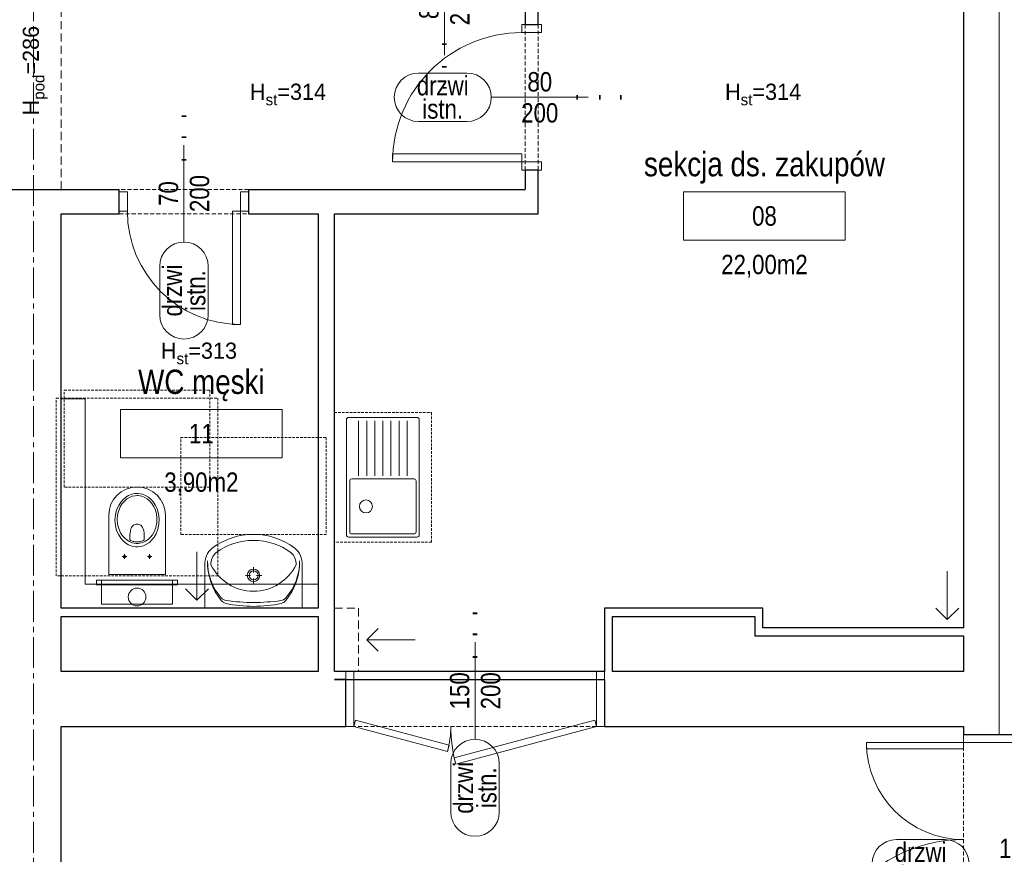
# Model space of a CAD drawing. Header units: millimetres. Extents: x -291747 to 77132, y 46721 to 203932.
# Tile 11 of 110: x 68643 to 69252, y 81111 to 81627. Entities that reach past the tile are written whole.
import ezdxf
from ezdxf.enums import TextEntityAlignment as Align

# ---------------------------------------------------------------- set-up
doc = ezdxf.new("R2010")
doc.units = ezdxf.units.MM
doc.header["$MEASUREMENT"] = 0
for name, pattern in [('xreff_LSN_szatnie_PW_rzuty_14$0$CENTER2', [28.575, 19.05, -3.175, 3.175, -3.175]), ('xreff_LSN_szatnie_PW_rzuty_14$0$DASHED', [19.05, 12.7, -6.35]), ('xreff_LSN_szatnie_PW_rzuty_14$0$HIDDEN2', [4.7625, 3.175, -1.5875])]:
    doc.linetypes.add(name, pattern=pattern)
doc.layers.get('0').update_dxf_attribs({"lineweight": 9})
doc.layers.get('Defpoints').update_dxf_attribs({"lineweight": 9})
for name, color, linetype, lineweight in [('FL-xref', 250, 'Continuous', 9), ('xreff_LSN_szatnie_PW_rzuty_14$0$A drzwi płytowe', 252, 'Continuous', 9), ('xreff_LSN_szatnie_PW_rzuty_14$0$A opis', 252, 'Continuous', 9), ('xreff_LSN_szatnie_PW_rzuty_14$0$A opis pom', 252, 'Continuous', 9), ('xreff_LSN_szatnie_PW_rzuty_14$0$A opis pom pow', 252, 'Continuous', 9), ('xreff_LSN_szatnie_PW_rzuty_14$0$A opis stolarka', 252, 'Continuous', 9), ('xreff_LSN_szatnie_PW_rzuty_14$0$A opis stolarka NWD typ', 252, 'Continuous', 9), ('xreff_LSN_szatnie_PW_rzuty_14$0$A opis stolarka NWD wyposażenie', 252, 'Continuous', 9), ('xreff_LSN_szatnie_PW_rzuty_14$0$A opis technologia', 8, 'Continuous', 13), ('xreff_LSN_szatnie_PW_rzuty_14$0$A widok', 252, 'Continuous', 9), ('xreff_LSN_szatnie_PW_rzuty_14$0$A widok wyżej', 252, 'xreff_LSN_szatnie_PW_rzuty_14$0$DASHED', 9), ('xreff_LSN_szatnie_PW_rzuty_14$0$A wyposazenie sanitarne', 8, 'Continuous', 9), ('xreff_LSN_szatnie_PW_rzuty_14$0$A-Wall', 252, 'Continuous', 9), ('xreff_LSN_szatnie_PW_rzuty_14$0$IS wentylacja kratki istniejace', 8, 'Continuous', 9), ('xreff_LSN_szatnie_PW_rzuty_14$0$S-Grid-Iden', 8, 'xreff_LSN_szatnie_PW_rzuty_14$0$CENTER2', 9)]:
    doc.layers.add(name, color=color, linetype=linetype, lineweight=lineweight)
doc.layers.add('xreff_LSN_szatnie_PW_rzuty_14$0$A opis ppoż drzwi', color=252, linetype='Continuous', lineweight=9, transparency=0.25)
doc.styles.add('xreff_LSN_szatnie_PW_rzuty_14$0$Standard', font='txt')
doc.styles.add('xreff_LSN_szatnie_PW_rzuty_14$0$STYL ASA', font='ARIALN.TTF')

# ---------------------------------------------------------------- blocks, each defined once
blk = doc.blocks.new('xreff_LSN_szatnie_PW_rzuty_14$0$umywalka 60x45')
at = {"color": 0, "lineweight": -2, "ltscale": 0.15}
for p, q in [((-30, 0), (30, 0)), ((-30, 0), (-30, -26.7)), ((9.45, 0), (-9.45, 0)), ((30, 0), (30, -26.7)), ((-0.01, -15.32), (-0.01, -18.52)), ((-1.86, -20.37), (-5.07, -20.37)), ((-0.01, -22.22), (-0.01, -25.42)), ((5.04, -20.37), (1.84, -20.37))]:
    blk.add_line(p, q, dxfattribs=at)
at = {"ltscale": 0.15}
blk.add_lwpolyline([(-26.31, -26.95, 0.236063), (-23.21, -34.38, 0.329715), (23.21, -34.38, 0.236063), (26.31, -26.95, 0.623035)], format="xyb", close=True, dxfattribs=at)
blk.add_lwpolyline([(-30, -26.7, 0.239105), (-25.52, -37.28, 0.331406), (25.52, -37.28, 0.239105), (30, -26.7)], format="xyb", dxfattribs=at)
at = {"color": 0, "lineweight": -2, "ltscale": 0.15}
for radius in [3.89, 2.78]:
    blk.add_circle((-0.01, -20.37), radius, dxfattribs=at)
for centre, radius, start, end in [((9.28, -28.68), 37.74, 140.66478, 180.90725), ((-16.21, -9.73), 5, 97.83045, 138.52449), ((-16.04, -7.93), 5, 102.69402, 140.66478), ((-0.64, -76.32), 75.1, 89.48972, 102.69402), ((0.57, -131.79), 128.2, 90.24498, 97.83045), ((0.57, -76.32), 75.1, 77.22851, 90.43281), ((-0.72, -131.79), 128.2, 82.09208, 89.67755), ((16.23, -9.76), 5, 41.39803, 82.09208), ((16.06, -7.95), 5, 39.25775, 77.22851), ((-9.28, -28.67), 37.74, 359.01528, 39.25775), ((5.44, -28.88), 33.9, 138.52449, 180.67671), ((-5.45, -28.87), 33.9, 359.24582, 41.39804)]:
    blk.add_arc(centre, radius, start, end, dxfattribs=at)
at = {"layer": 'Defpoints', "linetype": 'xreff_LSN_szatnie_PW_rzuty_14$0$HIDDEN2', "ltscale": 0.5}
blk.add_lwpolyline([(-45, -45.56), (45, -45.56), (45, -105.56), (-45, -105.56)], close=True, dxfattribs=at)
blk = doc.blocks.new('xreff_LSN_szatnie_PW_rzuty_14$0$miska ustepowa')
at = {"ltscale": 0.15}
for points in [[(22, 2.5), (22, 17.5), (-22, 17.5), (-22, 2.5)], [(-25, 2.5), (-25, 5.5), (25, 5.5), (25, 2.5)], [(-22, 2.5), (-22, 5.5), (-25, 5.5), (-25, 2.5)], [(22, 2.5), (22, 5.5), (25, 5.5), (25, 2.5)]]:
    blk.add_lwpolyline(points, close=True, dxfattribs=at)
blk.add_lwpolyline([(-17.5, -37.5), (-17.5, -1), (17.5, -1), (17.5, -37.5, -1)], format="xyb", close=True, dxfattribs=at)
at = {"ltscale": 0.15, "elevation": 0}
for points in [[(-9.15, -12), (-6.35, -12)], [(-7.75, -13.4), (-7.75, -10.6)], [(9.15, -12), (6.35, -12)], [(7.75, -13.4), (7.75, -10.6)]]:
    blk.add_lwpolyline(points, dxfattribs=at)
at = {"ltscale": 0.15}
for points in [[(0, -51, 0), (1.34, -50.92, 0), (3.32, -50.49, 0), (5.23, -49.73, 0), (7.04, -48.64, 0), (8.69, -47.25, 0), (10.14, -45.58, 0), (11.37, -43.66, 0), (12.63, -40.81, 0), (13.42, -37.71, 0), (13.69, -34.5, 0), (13.42, -31.29, 0), (12.63, -28.19, 0), (11.37, -25.34, 0), (10.14, -23.42, 0), (8.69, -21.75, 0), (7.04, -20.36, 0), (5.23, -19.27, 0), (3.32, -18.51, 0), (2, -18.19, 0), (0.67, -18.02, 0), (-0.67, -18.02, 0), (-2, -18.19, 0), (-3.97, -18.73, 0), (-5.85, -19.6, 0), (-7.6, -20.79, 0), (-9.2, -22.28, 0), (-10.58, -24.03, 0), (-11.73, -26.02, 0), (-12.88, -28.95, 0), (-13.54, -32.08, 0), (-13.67, -35.31, 0), (-13.27, -38.5, 0), (-12.36, -41.55, 0), (-11.37, -43.66, 0), (-10.14, -45.58, 0), (-8.69, -47.25, 0), (-7.04, -48.64, 0), (-5.23, -49.73, 0), (-3.32, -50.49, 0), (-2, -50.82, 0), (-0.67, -50.98, 0)], [(0, -49.72, 0), (1.2, -49.65, 0), (2.99, -49.27, 0), (4.7, -48.58, 0), (6.32, -47.6, 0), (7.81, -46.36, 0), (9.12, -44.86, 0), (10.22, -43.14, 0), (11.36, -40.58, 0), (12.06, -37.81, 0), (12.31, -34.93, 0), (12.06, -32.05, 0), (11.36, -29.27, 0), (10.22, -26.71, 0), (9.12, -24.99, 0), (7.81, -23.49, 0), (6.32, -22.25, 0), (4.7, -21.27, 0), (2.99, -20.59, 0), (1.8, -20.3, 0), (0.6, -20.15, 0), (-0.6, -20.15, 0), (-1.8, -20.3, 0), (-3.57, -20.78, 0), (-5.26, -21.57, 0), (-6.84, -22.64, 0), (-8.27, -23.97, 0), (-9.51, -25.54, 0), (-10.55, -27.32, 0), (-11.58, -29.95, 0), (-12.17, -32.76, 0), (-12.29, -35.65, 0), (-11.93, -38.52, 0), (-11.11, -41.25, 0), (-10.22, -43.14, 0), (-9.12, -44.86, 0), (-7.81, -46.36, 0), (-6.32, -47.6, 0), (-4.7, -48.58, 0), (-2.98, -49.27, 0), (-1.8, -49.56, 0), (-0.6, -49.7, 0)]]:
    blk.add_polyline3d(points, close=True, dxfattribs=at)
for points in [[(-3.84, -21.91, 0), (-3.98, -21.98, 0), (-4.1, -22.07, 0), (-4.2, -22.18, 0), (-4.29, -22.3, 0), (-4.36, -22.44, 0), (-4.42, -22.59, 0), (-4.45, -22.76, 0), (-4.46, -22.93, 0)], [(0, -32.03, 0), (-0.57, -31.99, 0), (-1.15, -31.86, 0), (-1.71, -31.64, 0), (-2.26, -31.32, 0), (-2.64, -31.01, 0), (-3, -30.63, 0), (-3.43, -29.99, 0), (-3.79, -29.2, 0), (-4.13, -27.92, 0), (-4.31, -26.66, 0), (-4.42, -25.16, 0), (-4.45, -23.87, 0), (-4.46, -22.93, 0)], [(-3.84, -21.91, 0), (-3.37, -21.72, 0), (-2.9, -21.55, 0), (-2.42, -21.41, 0), (-1.94, -21.29, 0), (-1.46, -21.2, 0), (-0.97, -21.14, 0), (-0.49, -21.1, 0), (0, -21.08, 0)], [(3.84, -21.91, 0), (3.37, -21.72, 0), (2.9, -21.55, 0), (2.42, -21.41, 0), (1.94, -21.29, 0), (1.46, -21.2, 0), (0.97, -21.14, 0), (0.49, -21.1, 0), (0, -21.08, 0)], [(0, -32.03, 0), (0.57, -31.99, 0), (1.15, -31.86, 0), (1.71, -31.64, 0), (2.26, -31.32, 0), (2.64, -31.01, 0), (3, -30.63, 0), (3.43, -29.99, 0), (3.79, -29.2, 0), (4.13, -27.92, 0), (4.31, -26.66, 0), (4.42, -25.16, 0), (4.45, -23.87, 0), (4.46, -22.93, 0)], [(3.84, -21.91, 0), (3.98, -21.98, 0), (4.1, -22.07, 0), (4.2, -22.18, 0), (4.29, -22.3, 0), (4.36, -22.44, 0), (4.42, -22.59, 0), (4.45, -22.76, 0), (4.46, -22.93, 0)]]:
    blk.add_polyline3d(points, dxfattribs=at)
for centre, radius in [((0, 13), 5.5), ((-7.75, -12, 0), 0.75), ((7.75, -12, 0), 0.75)]:
    blk.add_circle(centre, radius, dxfattribs=at)
at = {"layer": 'Defpoints', "linetype": 'xreff_LSN_szatnie_PW_rzuty_14$0$HIDDEN2', "ltscale": 0.5}
for points in [[(-50, 0), (50, 0), (50, -110), (-50, -110)], [(-45, -55), (45, -55), (45, -115), (-45, -115)]]:
    blk.add_lwpolyline(points, close=True, dxfattribs=at)
blk = doc.blocks.new('xreff_LSN_szatnie_PW_rzuty_14$0$zlew jednokomorowy z ociekaczem')
at = {"color": 0, "linetype": 'ByBlock', "lineweight": -2, "ltscale": 0.15}
for p, q in [((-35, -15), (-1, -15)), ((-35, -20), (-1, -20)), ((-35, -25), (-1, -25)), ((-35, -30), (-1, -30)), ((-35, -35), (-1, -35)), ((-35, -40), (-1, -40)), ((-35, -45), (-1, -45))]:
    blk.add_line(p, q, dxfattribs=at)
for points in [[(-35.7, -52.5), (35.7, -52.5, 0.414214), (37, -51.2), (37, -8.8, 0.414214), (35.7, -7.5), (-35.7, -7.5, 0.414214), (-37, -8.8), (-37, -51.2, 0.414214)], [(2.2, -9.5), (33.8, -9.5, -0.414214), (35, -10.7), (35, -49.3, -0.414214), (33.8, -50.5), (2.2, -50.5, -0.414214), (1, -49.3), (1, -10.7, -0.414214)]]:
    blk.add_lwpolyline(points, format="xyb", close=True, dxfattribs=at)
blk.add_circle((18, -19.5), 4, dxfattribs=at)
at = {"layer": 'Defpoints', "linetype": 'xreff_LSN_szatnie_PW_rzuty_14$0$HIDDEN2', "ltscale": 0.5}
blk.add_lwpolyline([(40, 0), (-40, 0), (-40, -60), (40, -60)], close=True, dxfattribs=at)
blk = doc.blocks.new('xreff_LSN_szatnie_PW_rzuty_14$0$środek')
blk.add_line((0, 0), (0, -10))
blk = doc.blocks.new('xreff_LSN_szatnie_PW_rzuty_14$0$ddtag_DOWN')
at = {"transparency": 33554687}
blk.add_lwpolyline([(0, -30), (0, 30)], dxfattribs=at)
at = {"layer": 'xreff_LSN_szatnie_PW_rzuty_14$0$A opis stolarka NWD typ', "transparency": 33554687}
blk.add_lwpolyline([(15, -75, -1), (-15, -75), (-15, -45, -1), (15, -45)], format="xyb", close=True, dxfattribs=at)
at = {"ltscale": 0.1, "transparency": 33554687, "style": 'xreff_LSN_szatnie_PW_rzuty_14$0$STYL ASA'}
blk.add_attdef('DOORS:SZEROKOŚĆ', text='', height=12, rotation=90, dxfattribs=at).set_placement((0, 0, 0), align=Align.BOTTOM_CENTER)
blk.add_attdef('DOORS:WYSOKOŚĆ', text='', height=12, rotation=90, dxfattribs=at).set_placement((3.6, 0, 0), align=Align.TOP_CENTER)
blk.add_attdef('DOORS:AKUSTYKA', text='', height=10, dxfattribs=at).set_placement((0, 49), align=Align.MIDDLE_CENTER)
at = {"layer": 'xreff_LSN_szatnie_PW_rzuty_14$0$A opis ppoż drzwi', "ltscale": 0.1, "transparency": 33554687, "style": 'xreff_LSN_szatnie_PW_rzuty_14$0$STYL ASA'}
blk.add_attdef('DOORS:PPOŻ', text='', height=10, dxfattribs=at).set_placement((0, 36), align=Align.MIDDLE_CENTER)
at = {"layer": 'xreff_LSN_szatnie_PW_rzuty_14$0$A opis stolarka NWD typ', "ltscale": 0.1, "transparency": 33554687, "style": 'xreff_LSN_szatnie_PW_rzuty_14$0$STYL ASA'}
blk.add_attdef('DOORS:PODTYP', text='', height=12, rotation=90, dxfattribs=at).set_placement((1.2, -60, 0), align=Align.TOP_CENTER)
blk.add_attdef('DOORS:TYP', text='', height=12, rotation=90, dxfattribs=at).set_placement((2.4, -60, 0), align=Align.BOTTOM_CENTER)
at = {"layer": 'xreff_LSN_szatnie_PW_rzuty_14$0$A opis stolarka NWD wyposażenie', "ltscale": 0.1, "transparency": 33554687, "style": 'xreff_LSN_szatnie_PW_rzuty_14$0$STYL ASA'}
blk.add_attdef('DOORS:WYPOSAŻENIE', text='', height=10, dxfattribs=at).set_placement((0, 22), align=Align.MIDDLE_CENTER)
blk = doc.blocks.new('xreff_LSN_szatnie_PW_rzuty_14$0$ddtag_LEFT')
at = {"transparency": 33554687}
blk.add_lwpolyline([(-30, 0), (30, 0)], dxfattribs=at)
at = {"layer": 'xreff_LSN_szatnie_PW_rzuty_14$0$A opis stolarka NWD typ', "transparency": 33554687}
blk.add_lwpolyline([(-75, -15, -1), (-75, 15), (-45, 15, -1), (-45, -15)], format="xyb", close=True, dxfattribs=at)
at = {"ltscale": 0.1, "transparency": 33554687, "style": 'xreff_LSN_szatnie_PW_rzuty_14$0$STYL ASA'}
blk.add_attdef('DOORS:AKUSTYKA', text='', height=10, rotation=90, dxfattribs=at).set_placement((49, 0), align=Align.MIDDLE_CENTER)
blk.add_attdef('DOORS:SZEROKOŚĆ', text='', height=12, dxfattribs=at).set_placement((0, 0, 0), align=Align.BOTTOM_CENTER)
blk.add_attdef('DOORS:WYSOKOŚĆ', text='', height=12, dxfattribs=at).set_placement((0, -3.6, 0), align=Align.TOP_CENTER)
at = {"layer": 'xreff_LSN_szatnie_PW_rzuty_14$0$A opis ppoż drzwi', "ltscale": 0.1, "transparency": 33554687, "style": 'xreff_LSN_szatnie_PW_rzuty_14$0$STYL ASA'}
blk.add_attdef('DOORS:PPOŻ', text='', height=10, rotation=90, dxfattribs=at).set_placement((36, 0), align=Align.MIDDLE_CENTER)
at = {"layer": 'xreff_LSN_szatnie_PW_rzuty_14$0$A opis stolarka NWD typ', "ltscale": 0.1, "transparency": 33554687, "style": 'xreff_LSN_szatnie_PW_rzuty_14$0$STYL ASA'}
blk.add_attdef('DOORS:TYP', text='', height=12, dxfattribs=at).set_placement((-60, -2.4, 0), align=Align.BOTTOM_CENTER)
blk.add_attdef('DOORS:PODTYP', text='', height=12, dxfattribs=at).set_placement((-60, -1.2, 0), align=Align.TOP_CENTER)
at = {"layer": 'xreff_LSN_szatnie_PW_rzuty_14$0$A opis stolarka NWD wyposażenie', "ltscale": 0.1, "transparency": 33554687, "style": 'xreff_LSN_szatnie_PW_rzuty_14$0$STYL ASA'}
blk.add_attdef('DOORS:WYPOSAŻENIE', text='', height=10, rotation=90, dxfattribs=at).set_placement((22, 0), align=Align.MIDDLE_CENTER)
blk = doc.blocks.new('xreff_LSN_szatnie_PW_rzuty_14$0$ddtag_UP')
at = {"transparency": 33554687}
blk.add_lwpolyline([(0, 30), (0, -30)], dxfattribs=at)
at = {"layer": 'xreff_LSN_szatnie_PW_rzuty_14$0$A opis stolarka NWD typ', "transparency": 33554687}
blk.add_lwpolyline([(-15, 75, -1), (15, 75), (15, 45, -1), (-15, 45)], format="xyb", close=True, dxfattribs=at)
at = {"ltscale": 0.1, "transparency": 33554687, "style": 'xreff_LSN_szatnie_PW_rzuty_14$0$STYL ASA'}
blk.add_attdef('DOORS:SZEROKOŚĆ', text='', height=12, rotation=90, dxfattribs=at).set_placement((0, 0, 0), align=Align.BOTTOM_CENTER)
blk.add_attdef('DOORS:WYSOKOŚĆ', text='', height=12, rotation=90, dxfattribs=at).set_placement((3.6, 0, 0), align=Align.TOP_CENTER)
blk.add_attdef('DOORS:AKUSTYKA', text='', height=10, dxfattribs=at).set_placement((0, -49), align=Align.MIDDLE_CENTER)
at = {"layer": 'xreff_LSN_szatnie_PW_rzuty_14$0$A opis ppoż drzwi', "ltscale": 0.1, "transparency": 33554687, "style": 'xreff_LSN_szatnie_PW_rzuty_14$0$STYL ASA'}
blk.add_attdef('DOORS:PPOŻ', text='', height=10, dxfattribs=at).set_placement((0, -36), align=Align.MIDDLE_CENTER)
at = {"layer": 'xreff_LSN_szatnie_PW_rzuty_14$0$A opis stolarka NWD typ', "ltscale": 0.1, "transparency": 33554687, "style": 'xreff_LSN_szatnie_PW_rzuty_14$0$STYL ASA'}
blk.add_attdef('DOORS:PODTYP', text='', height=12, rotation=90, dxfattribs=at).set_placement((1.2, 60, 0), align=Align.TOP_CENTER)
blk.add_attdef('DOORS:TYP', text='', height=12, rotation=90, dxfattribs=at).set_placement((2.4, 60, 0), align=Align.BOTTOM_CENTER)
at = {"layer": 'xreff_LSN_szatnie_PW_rzuty_14$0$A opis stolarka NWD wyposażenie', "ltscale": 0.1, "transparency": 33554687, "style": 'xreff_LSN_szatnie_PW_rzuty_14$0$STYL ASA'}
blk.add_attdef('DOORS:WYPOSAŻENIE', text='', height=10, dxfattribs=at).set_placement((0, -22), align=Align.MIDDLE_CENTER)
blk = doc.blocks.new('xreff_LSN_szatnie_PW_rzuty_14$0$tag wn')
blk.add_lwpolyline([(-25, -7.5), (25, -7.5), (25, 7.5), (-25, 7.5)], close=True)
at = {"style": 'xreff_LSN_szatnie_PW_rzuty_14$0$STYL ASA'}
blk.add_attdef('ROOM:NO', text='', height=6, dxfattribs=at).set_placement((0, 0), align=Align.MIDDLE_CENTER)
at = {"layer": 'xreff_LSN_szatnie_PW_rzuty_14$0$A opis pom pow', "style": 'xreff_LSN_szatnie_PW_rzuty_14$0$STYL ASA'}
blk.add_attdef('ROOM:AREA', text='', height=6, dxfattribs=at).set_placement((0, -15), align=Align.MIDDLE_CENTER)
blk = doc.blocks.new('xreff_LSN_szatnie_PW_rzuty_14')
at = {"layer": 'xreff_LSN_szatnie_PW_rzuty_14$0$A drzwi płytowe', "linetype": 'Continuous', "lineweight": 9, "ltscale": 0.2}
for points in [[(68965.68, 81619.22), (68965.68, 81624.22), (68953.68, 81624.22), (68953.68, 81619.22)], [(68965.68, 81539.22), (68965.68, 81534.22), (68953.68, 81534.22), (68953.68, 81539.22)], [(68709.68, 81520.72), (68704.68, 81520.72), (68704.68, 81508.72), (68709.68, 81508.72)], [(68779.68, 81520.72), (68784.68, 81520.72), (68784.68, 81508.72), (68779.68, 81508.72)], [(68849.68, 81224.22), (68844.68, 81224.22), (68844.68, 81190.22), (68849.68, 81190.22)], [(68999.68, 81224.22), (69004.68, 81224.22), (69004.68, 81190.22), (68999.68, 81190.22)], [(69283.68, 81180.22), (69283.68, 81185.22), (69226.68, 81185.22), (69226.68, 81180.22)]]:
    blk.add_lwpolyline(points, close=True, dxfattribs=at)
at = {"layer": 'xreff_LSN_szatnie_PW_rzuty_14$0$A drzwi płytowe', "linetype": 'Continuous', "lineweight": 9}
for points in [[(68953.68, 81539.22), (68953.68, 81544.22), (68873.68, 81544.22), (68873.68, 81539.22)], [(68779.68, 81508.72), (68774.68, 81508.72), (68774.68, 81438.72), (68779.68, 81438.72)], [(68849.68, 81190.22), (68850.72, 81194.08), (68908.68, 81178.55), (68907.64, 81174.69)], [(68912.75, 81166.93), (68911.72, 81170.79), (68998.65, 81194.08), (68999.68, 81190.22)], [(69226.68, 81180.22), (69226.68, 81176.22), (69166.68, 81176.22), (69166.68, 81180.22)]]:
    blk.add_lwpolyline(points, close=True, dxfattribs=at)
at = {"layer": 'xreff_LSN_szatnie_PW_rzuty_14$0$A drzwi płytowe', "linetype": 'Continuous', "lineweight": 9, "ltscale": 0.2}
for centre, radius, start, end in [((68953.68, 81539.22), 80, 90, 180), ((68779.68, 81508.72), 70, 180, 270), ((68999.68, 81190.22), 90, 180, 195), ((69226.68, 81030.22), 90, 90, 180)]:
    blk.add_arc(centre, radius, start, end, dxfattribs=at)
at = {"layer": 'xreff_LSN_szatnie_PW_rzuty_14$0$A drzwi płytowe', "linetype": 'Continuous', "lineweight": 9, "ltscale": 0.2, "extrusion": (0, 0, -1)}
for centre, start, end in [((-68849.68, 81190.22), 180, 195), ((-69226.68, 81180.22), 270, 0)]:
    blk.add_arc(centre, 60, start, end, dxfattribs=at)
at = {"layer": 'xreff_LSN_szatnie_PW_rzuty_14$0$A widok'}
blk.add_lwpolyline([(68827.68, 81278.22), (68683.68, 81278.22), (68683.68, 81392.72), (68668.68, 81392.72)], dxfattribs=at)
at = {"layer": 'xreff_LSN_szatnie_PW_rzuty_14$0$A widok wyżej', "linetype": 'xreff_LSN_szatnie_PW_rzuty_14$0$DASHED', "lineweight": 9, "ltscale": 0.2}
for p, q in [((68955.68, 81624.22), (68955.68, 81534.22)), ((68963.68, 81534.22), (68963.68, 81624.22)), ((68784.68, 81522.22), (68704.68, 81522.22)), ((68704.68, 81507.22), (68784.68, 81507.22)), ((68844.68, 81190.22), (69004.68, 81190.22)), ((69226.68, 81185.22), (69226.68, 81025.22))]:
    blk.add_line(p, q, dxfattribs=at)
at = {"layer": 'xreff_LSN_szatnie_PW_rzuty_14$0$A widok wyżej', "ltscale": 0.4}
for points in [[(68668.68, 81522.22), (68668.68, 81669.22)], [(68837.68, 81263.22), (68852.68, 81263.22), (68852.68, 81224.22)]]:
    blk.add_lwpolyline(points, dxfattribs=at)
at = {"layer": 'xreff_LSN_szatnie_PW_rzuty_14$0$A-Wall', "linetype": 'Continuous', "lineweight": 25}
for p, q in [((68963.68, 81624.22), (68963.68, 81953.22)), ((69226.68, 81953.22), (69226.68, 81251.22)), ((68955.68, 81636.22), (68955.68, 81624.22)), ((68955.68, 81624.22), (68963.68, 81624.22)), ((68963.68, 81534.22), (68955.68, 81534.22)), ((68955.68, 81534.22), (68955.68, 81522.22)), ((68963.68, 81507.22), (68963.68, 81534.22)), ((68214.68, 81522.22), (68704.68, 81522.22)), ((68704.68, 81507.22), (68704.68, 81522.22)), ((68784.68, 81522.22), (68955.68, 81522.22)), ((68784.68, 81522.22), (68784.68, 81507.22)), ((68668.68, 81263.22), (68668.68, 81507.22)), ((68668.68, 81507.22), (68704.68, 81507.22)), ((68784.68, 81507.22), (68827.68, 81507.22)), ((68827.68, 81507.22), (68827.68, 81263.22)), ((68837.68, 81507.22), (68963.68, 81507.22)), ((68837.68, 81224.22), (68837.68, 81507.22)), ((68827.68, 81263.22), (68668.68, 81263.22)), ((69102.68, 81263.22), (69004.68, 81263.22)), ((69004.68, 81263.22), (69004.68, 81224.22)), ((69102.68, 81251.22), (69102.68, 81263.22)), ((68668.68, 81224.22), (68668.68, 81258.22)), ((68668.68, 81258.22), (68827.68, 81258.22)), ((68827.68, 81258.22), (68827.68, 81224.22)), ((69009.68, 81258.22), (69097.68, 81258.22)), ((69009.68, 81224.22), (69009.68, 81258.22)), ((69097.68, 81258.22), (69097.68, 81246.22)), ((69226.68, 81251.22), (69102.68, 81251.22)), ((69097.68, 81246.22), (69226.68, 81246.22)), ((69226.68, 81246.22), (69226.68, 81224.22)), ((68827.68, 81224.22), (68668.68, 81224.22)), ((69004.68, 81224.22), (68837.68, 81224.22)), ((68844.68, 81219.22), (68837.68, 81219.22)), ((68837.68, 81219.22), (69004.68, 81219.22)), ((68844.68, 81190.22), (68844.68, 81219.22)), ((69004.68, 81219.22), (69004.68, 81190.22)), ((69226.68, 81224.22), (69009.68, 81224.22)), ((68668.68, 80717.22), (68668.68, 81190.22)), ((68668.68, 81190.22), (68844.68, 81190.22)), ((69004.68, 81190.22), (69226.68, 81190.22)), ((69226.68, 81190.22), (69226.68, 81185.22)), ((69226.68, 81185.22), (69283.68, 81185.22))]:
    blk.add_line(p, q, dxfattribs=at)
at = {"layer": 'xreff_LSN_szatnie_PW_rzuty_14$0$A-Wall'}
blk.add_lwpolyline([(69248.68, 81981.22), (69248.68, 81185.22)], dxfattribs=at)
at = {"layer": 'xreff_LSN_szatnie_PW_rzuty_14$0$IS wentylacja kratki istniejace'}
for points in [[(68752.68, 81268.22), (68752.68, 81298.22)], [(69216.68, 81256.22), (69216.68, 81286.22)], [(68745.61, 81275.29), (68752.68, 81268.22), (68759.76, 81275.29)], [(69209.61, 81263.29), (69216.68, 81256.22), (69223.76, 81263.29)], [(68864.76, 81250.79), (68857.68, 81243.72), (68864.76, 81236.65)], [(68857.68, 81243.72), (68887.68, 81243.72)]]:
    blk.add_lwpolyline(points, dxfattribs=at)
at = {"layer": 'xreff_LSN_szatnie_PW_rzuty_14$0$S-Grid-Iden'}
blk.add_lwpolyline([(68651.68, 82131.22), (68651.68, 80539.22)], dxfattribs=at)
at = {"layer": 'xreff_LSN_szatnie_PW_rzuty_14$0$A drzwi płytowe', "linetype": 'Continuous', "lineweight": 9, "ltscale": 0.2}
for p, rotation in [((68959.68, 81579.22), 90), ((68744.68, 81514.72), 180)]:
    blk.add_blockref('xreff_LSN_szatnie_PW_rzuty_14$0$środek', p, dxfattribs=dict(at, rotation=rotation))
at = {"layer": 'xreff_LSN_szatnie_PW_rzuty_14$0$A drzwi płytowe', "linetype": 'Continuous', "lineweight": 9, "ltscale": 0.2, "extrusion": (0, 0, -1), "zscale": -1, "rotation": 180}
blk.add_blockref('xreff_LSN_szatnie_PW_rzuty_14$0$środek', (-68924.68, 81207.22), dxfattribs=at)
at = {"layer": 'xreff_LSN_szatnie_PW_rzuty_14$0$A opis pom', "linetype": 'Continuous', "lineweight": 9, "xscale": 2, "yscale": 2, "zscale": 2}
for p, values in [((69103.63, 81505.85), {'ROOM:NO': '08', 'ROOM:AREA': '22,00m2'}), ((68755.44, 81371.25), {'ROOM:NO': '11', 'ROOM:AREA': '3,90m2'})]:
    blk.add_blockref('xreff_LSN_szatnie_PW_rzuty_14$0$tag wn', p, dxfattribs=at).add_auto_attribs(values)
at = {"layer": 'xreff_LSN_szatnie_PW_rzuty_14$0$A opis stolarka', "linetype": 'Continuous', "lineweight": 9}
ref = blk.add_blockref('xreff_LSN_szatnie_PW_rzuty_14$0$ddtag_UP', (68905.68, 81635.22), dxfattribs=at)
ref.add_attrib('DOORS:AKUSTYKA', '-', dxfattribs={"layer": '0', "ltscale": 0.1, "height": 10, "style": 'xreff_LSN_szatnie_PW_rzuty_14$0$STYL ASA'}).set_placement((68905.68, 81586.22), align=Align.MIDDLE_CENTER)
ref.add_attrib('DOORS:PPOŻ', '-', dxfattribs={"layer": 'xreff_LSN_szatnie_PW_rzuty_14$0$A opis ppoż drzwi', "ltscale": 0.1, "height": 10, "style": 'xreff_LSN_szatnie_PW_rzuty_14$0$STYL ASA'}).set_placement((68905.68, 81599.22), align=Align.MIDDLE_CENTER)
ref.add_attrib('DOORS:WYSOKOŚĆ', '200', dxfattribs={"layer": '0', "ltscale": 0.1, "height": 12, "rotation": 90, "style": 'xreff_LSN_szatnie_PW_rzuty_14$0$STYL ASA'}).set_placement((68909.28, 81635.22, 0), align=Align.TOP_CENTER)
ref.add_attrib('DOORS:SZEROKOŚĆ', '80', dxfattribs={"layer": '0', "ltscale": 0.1, "height": 12, "rotation": 90, "style": 'xreff_LSN_szatnie_PW_rzuty_14$0$STYL ASA'}).set_placement((68905.68, 81635.22, 0), align=Align.BOTTOM_CENTER)
ref.add_attrib('DOORS:PODTYP', 'istn.', dxfattribs={"layer": 'xreff_LSN_szatnie_PW_rzuty_14$0$A opis stolarka NWD typ', "ltscale": 0.1, "height": 12, "rotation": 90, "style": 'xreff_LSN_szatnie_PW_rzuty_14$0$STYL ASA'}).set_placement((68906.88, 81695.22, 0), align=Align.TOP_CENTER)
ref.add_attrib('DOORS:TYP', 'drzwi', dxfattribs={"layer": 'xreff_LSN_szatnie_PW_rzuty_14$0$A opis stolarka NWD typ', "ltscale": 0.1, "height": 12, "rotation": 90, "style": 'xreff_LSN_szatnie_PW_rzuty_14$0$STYL ASA'}).set_placement((68908.08, 81695.22, 0), align=Align.BOTTOM_CENTER)
ref.add_attrib('DOORS:WYPOSAŻENIE', '-', dxfattribs={"layer": 'xreff_LSN_szatnie_PW_rzuty_14$0$A opis stolarka NWD wyposażenie', "ltscale": 0.1, "height": 10, "style": 'xreff_LSN_szatnie_PW_rzuty_14$0$STYL ASA'}).set_placement((68905.68, 81613.22), align=Align.MIDDLE_CENTER)
ref = blk.add_blockref('xreff_LSN_szatnie_PW_rzuty_14$0$ddtag_LEFT', (68964.68, 81579.22, 0), dxfattribs=at)
ref.add_attrib('DOORS:WYPOSAŻENIE', '-', dxfattribs={"layer": 'xreff_LSN_szatnie_PW_rzuty_14$0$A opis stolarka NWD wyposażenie', "ltscale": 0.1, "height": 10, "rotation": 90, "style": 'xreff_LSN_szatnie_PW_rzuty_14$0$STYL ASA'}).set_placement((68986.68, 81579.22, 0), align=Align.MIDDLE_CENTER)
ref.add_attrib('DOORS:TYP', 'drzwi', dxfattribs={"layer": 'xreff_LSN_szatnie_PW_rzuty_14$0$A opis stolarka NWD typ', "ltscale": 0.1, "height": 12, "style": 'xreff_LSN_szatnie_PW_rzuty_14$0$STYL ASA'}).set_placement((68904.68, 81576.82), align=Align.BOTTOM_CENTER)
ref.add_attrib('DOORS:PODTYP', 'istn.', dxfattribs={"layer": 'xreff_LSN_szatnie_PW_rzuty_14$0$A opis stolarka NWD typ', "ltscale": 0.1, "height": 12, "style": 'xreff_LSN_szatnie_PW_rzuty_14$0$STYL ASA'}).set_placement((68904.68, 81578.02), align=Align.TOP_CENTER)
ref.add_attrib('DOORS:SZEROKOŚĆ', '80', dxfattribs={"layer": '0', "ltscale": 0.1, "height": 12, "style": 'xreff_LSN_szatnie_PW_rzuty_14$0$STYL ASA'}).set_placement((68964.68, 81579.22), align=Align.BOTTOM_CENTER)
ref.add_attrib('DOORS:WYSOKOŚĆ', '200', dxfattribs={"layer": '0', "ltscale": 0.1, "height": 12, "style": 'xreff_LSN_szatnie_PW_rzuty_14$0$STYL ASA'}).set_placement((68964.68, 81575.62), align=Align.TOP_CENTER)
ref.add_attrib('DOORS:PPOŻ', '-', dxfattribs={"layer": 'xreff_LSN_szatnie_PW_rzuty_14$0$A opis ppoż drzwi', "ltscale": 0.1, "height": 10, "rotation": 90, "style": 'xreff_LSN_szatnie_PW_rzuty_14$0$STYL ASA'}).set_placement((69000.68, 81579.22, 0), align=Align.MIDDLE_CENTER)
ref.add_attrib('DOORS:AKUSTYKA', '-', dxfattribs={"layer": '0', "ltscale": 0.1, "height": 10, "rotation": 90, "style": 'xreff_LSN_szatnie_PW_rzuty_14$0$STYL ASA'}).set_placement((69013.68, 81579.22, 0), align=Align.MIDDLE_CENTER)
ref = blk.add_blockref('xreff_LSN_szatnie_PW_rzuty_14$0$ddtag_DOWN', (68744.68, 81519.72, 0), dxfattribs=at)
ref.add_attrib('DOORS:AKUSTYKA', '-', dxfattribs={"layer": '0', "ltscale": 0.1, "height": 10, "style": 'xreff_LSN_szatnie_PW_rzuty_14$0$STYL ASA'}).set_placement((68744.68, 81568.72, 0), align=Align.MIDDLE_CENTER)
ref.add_attrib('DOORS:PPOŻ', '-', dxfattribs={"layer": 'xreff_LSN_szatnie_PW_rzuty_14$0$A opis ppoż drzwi', "ltscale": 0.1, "height": 10, "style": 'xreff_LSN_szatnie_PW_rzuty_14$0$STYL ASA'}).set_placement((68744.68, 81555.72, 0), align=Align.MIDDLE_CENTER)
ref.add_attrib('DOORS:WYSOKOŚĆ', '200', dxfattribs={"layer": '0', "ltscale": 0.1, "height": 12, "rotation": 90, "style": 'xreff_LSN_szatnie_PW_rzuty_14$0$STYL ASA'}).set_placement((68748.28, 81519.72), align=Align.TOP_CENTER)
ref.add_attrib('DOORS:SZEROKOŚĆ', '70', dxfattribs={"layer": '0', "ltscale": 0.1, "height": 12, "rotation": 90, "style": 'xreff_LSN_szatnie_PW_rzuty_14$0$STYL ASA'}).set_placement((68744.68, 81519.72), align=Align.BOTTOM_CENTER)
ref.add_attrib('DOORS:PODTYP', 'istn.', dxfattribs={"layer": 'xreff_LSN_szatnie_PW_rzuty_14$0$A opis stolarka NWD typ', "ltscale": 0.1, "height": 12, "rotation": 90, "style": 'xreff_LSN_szatnie_PW_rzuty_14$0$STYL ASA'}).set_placement((68745.88, 81459.72), align=Align.TOP_CENTER)
ref.add_attrib('DOORS:TYP', 'drzwi', dxfattribs={"layer": 'xreff_LSN_szatnie_PW_rzuty_14$0$A opis stolarka NWD typ', "ltscale": 0.1, "height": 12, "rotation": 90, "style": 'xreff_LSN_szatnie_PW_rzuty_14$0$STYL ASA'}).set_placement((68747.08, 81459.72), align=Align.BOTTOM_CENTER)
ref.add_attrib('DOORS:WYPOSAŻENIE', '-', dxfattribs={"layer": 'xreff_LSN_szatnie_PW_rzuty_14$0$A opis stolarka NWD wyposażenie', "ltscale": 0.1, "height": 10, "style": 'xreff_LSN_szatnie_PW_rzuty_14$0$STYL ASA'}).set_placement((68744.68, 81541.72, 0), align=Align.MIDDLE_CENTER)
ref = blk.add_blockref('xreff_LSN_szatnie_PW_rzuty_14$0$ddtag_DOWN', (68924.68, 81212.22, 0), dxfattribs=at)
ref.add_attrib('DOORS:AKUSTYKA', '-', dxfattribs={"layer": '0', "ltscale": 0.1, "height": 10, "style": 'xreff_LSN_szatnie_PW_rzuty_14$0$STYL ASA'}).set_placement((68924.68, 81261.22, 0), align=Align.MIDDLE_CENTER)
ref.add_attrib('DOORS:PPOŻ', '-', dxfattribs={"layer": 'xreff_LSN_szatnie_PW_rzuty_14$0$A opis ppoż drzwi', "ltscale": 0.1, "height": 10, "style": 'xreff_LSN_szatnie_PW_rzuty_14$0$STYL ASA'}).set_placement((68924.68, 81248.22, 0), align=Align.MIDDLE_CENTER)
ref.add_attrib('DOORS:WYSOKOŚĆ', '200', dxfattribs={"layer": '0', "ltscale": 0.1, "height": 12, "rotation": 90, "style": 'xreff_LSN_szatnie_PW_rzuty_14$0$STYL ASA'}).set_placement((68928.28, 81212.22), align=Align.TOP_CENTER)
ref.add_attrib('DOORS:SZEROKOŚĆ', '150', dxfattribs={"layer": '0', "ltscale": 0.1, "height": 12, "rotation": 90, "style": 'xreff_LSN_szatnie_PW_rzuty_14$0$STYL ASA'}).set_placement((68924.68, 81212.22), align=Align.BOTTOM_CENTER)
ref.add_attrib('DOORS:PODTYP', 'istn.', dxfattribs={"layer": 'xreff_LSN_szatnie_PW_rzuty_14$0$A opis stolarka NWD typ', "ltscale": 0.1, "height": 12, "rotation": 90, "style": 'xreff_LSN_szatnie_PW_rzuty_14$0$STYL ASA'}).set_placement((68925.88, 81152.22), align=Align.TOP_CENTER)
ref.add_attrib('DOORS:TYP', 'drzwi', dxfattribs={"layer": 'xreff_LSN_szatnie_PW_rzuty_14$0$A opis stolarka NWD typ', "ltscale": 0.1, "height": 12, "rotation": 90, "style": 'xreff_LSN_szatnie_PW_rzuty_14$0$STYL ASA'}).set_placement((68927.08, 81152.22), align=Align.BOTTOM_CENTER)
ref.add_attrib('DOORS:WYPOSAŻENIE', '-', dxfattribs={"layer": 'xreff_LSN_szatnie_PW_rzuty_14$0$A opis stolarka NWD wyposażenie', "ltscale": 0.1, "height": 10, "style": 'xreff_LSN_szatnie_PW_rzuty_14$0$STYL ASA'}).set_placement((68924.68, 81234.22, 0), align=Align.MIDDLE_CENTER)
ref = blk.add_blockref('xreff_LSN_szatnie_PW_rzuty_14$0$ddtag_LEFT', (69260.18, 81105.22), dxfattribs=at)
ref.add_attrib('DOORS:WYPOSAŻENIE', '-', dxfattribs={"layer": 'xreff_LSN_szatnie_PW_rzuty_14$0$A opis stolarka NWD wyposażenie', "ltscale": 0.1, "height": 10, "rotation": 90, "style": 'xreff_LSN_szatnie_PW_rzuty_14$0$STYL ASA'}).set_placement((69282.18, 81105.22), align=Align.MIDDLE_CENTER)
ref.add_attrib('DOORS:TYP', 'drzwi', dxfattribs={"layer": 'xreff_LSN_szatnie_PW_rzuty_14$0$A opis stolarka NWD typ', "ltscale": 0.1, "height": 12, "style": 'xreff_LSN_szatnie_PW_rzuty_14$0$STYL ASA'}).set_placement((69200.18, 81102.82, 0), align=Align.BOTTOM_CENTER)
ref.add_attrib('DOORS:PODTYP', 'istn.', dxfattribs={"layer": 'xreff_LSN_szatnie_PW_rzuty_14$0$A opis stolarka NWD typ', "ltscale": 0.1, "height": 12, "style": 'xreff_LSN_szatnie_PW_rzuty_14$0$STYL ASA'}).set_placement((69200.18, 81104.02, 0), align=Align.TOP_CENTER)
ref.add_attrib('DOORS:SZEROKOŚĆ', '150', dxfattribs={"layer": '0', "ltscale": 0.1, "height": 12, "style": 'xreff_LSN_szatnie_PW_rzuty_14$0$STYL ASA'}).set_placement((69260.18, 81105.22, 0), align=Align.BOTTOM_CENTER)
ref.add_attrib('DOORS:WYSOKOŚĆ', '203', dxfattribs={"layer": '0', "ltscale": 0.1, "height": 12, "style": 'xreff_LSN_szatnie_PW_rzuty_14$0$STYL ASA'}).set_placement((69260.18, 81101.62, 0), align=Align.TOP_CENTER)
ref.add_attrib('DOORS:PPOŻ', '-', dxfattribs={"layer": 'xreff_LSN_szatnie_PW_rzuty_14$0$A opis ppoż drzwi', "ltscale": 0.1, "height": 10, "rotation": 90, "style": 'xreff_LSN_szatnie_PW_rzuty_14$0$STYL ASA'}).set_placement((69296.18, 81105.22), align=Align.MIDDLE_CENTER)
ref.add_attrib('DOORS:AKUSTYKA', '-', dxfattribs={"layer": '0', "ltscale": 0.1, "height": 10, "rotation": 90, "style": 'xreff_LSN_szatnie_PW_rzuty_14$0$STYL ASA'}).set_placement((69309.18, 81105.22), align=Align.MIDDLE_CENTER)
at = {"layer": 'xreff_LSN_szatnie_PW_rzuty_14$0$A wyposazenie sanitarne', "rotation": 180}
for name, p in [('xreff_LSN_szatnie_PW_rzuty_14$0$miska ustepowa', (68715.68, 81283.22)), ('xreff_LSN_szatnie_PW_rzuty_14$0$umywalka 60x45', (68787.68, 81263.22))]:
    blk.add_blockref(name, p, dxfattribs=at)
at = {"layer": 'xreff_LSN_szatnie_PW_rzuty_14$0$A wyposazenie sanitarne', "xscale": -1, "rotation": 90}
blk.add_blockref('xreff_LSN_szatnie_PW_rzuty_14$0$zlew jednokomorowy z ociekaczem', (68837.68, 81344.22), dxfattribs=at)
at = {"layer": 'xreff_LSN_szatnie_PW_rzuty_14$0$A opis', "linetype": 'Continuous', "lineweight": 9, "insert": (68651.68, 81595.72), "char_height": 10, "attachment_point": 5, "rotation": 90, "style": 'xreff_LSN_szatnie_PW_rzuty_14$0$Standard'}
blk.add_mtext_dynamic_manual_height_columns('\\A1;\\pxqc;H{\\H0.7x;\\S^ pod;}=286', width=72.7481, gutter_width=1, heights=[0], dxfattribs=at)
at = {"layer": 'xreff_LSN_szatnie_PW_rzuty_14$0$A opis', "linetype": 'Continuous', "lineweight": 9, "char_height": 10, "attachment_point": 5, "style": 'xreff_LSN_szatnie_PW_rzuty_14$0$Standard'}
for s, insert in [('\\A1;\\pxqc;H{\\H0.7x;\\S^ st;}=314', (68809.01, 81580.96)), ('\\A1;\\pxqc;H{\\H0.7x;\\S^ st;}=314', (69102.78, 81580.96)), ('\\A1;\\pxqc;H{\\H0.7x;\\S^ st;}=313', (68753.95, 81420.85))]:
    blk.add_mtext_dynamic_manual_height_columns(s, width=72.7481, gutter_width=1, heights=[0], dxfattribs=dict(at, insert=insert))
at = {"layer": 'xreff_LSN_szatnie_PW_rzuty_14$0$A opis technologia', "char_height": 15, "attachment_point": 8, "style": 'xreff_LSN_szatnie_PW_rzuty_14$0$STYL ASA'}
for s, insert in [('sekcja ds. zakupów', (69103.63, 81525.85)), ('WC męski', (68755.44, 81391.25))]:
    blk.add_mtext_dynamic_manual_height_columns(s, width=187.6495, gutter_width=1, heights=[0], dxfattribs=dict(at, insert=insert))

msp = doc.modelspace()

# ---------------------------------------------------------------- block references
at = {"layer": 'FL-xref'}
msp.add_blockref('xreff_LSN_szatnie_PW_rzuty_14', (0, 0), dxfattribs=at)

doc.saveas('drawing.dxf')
